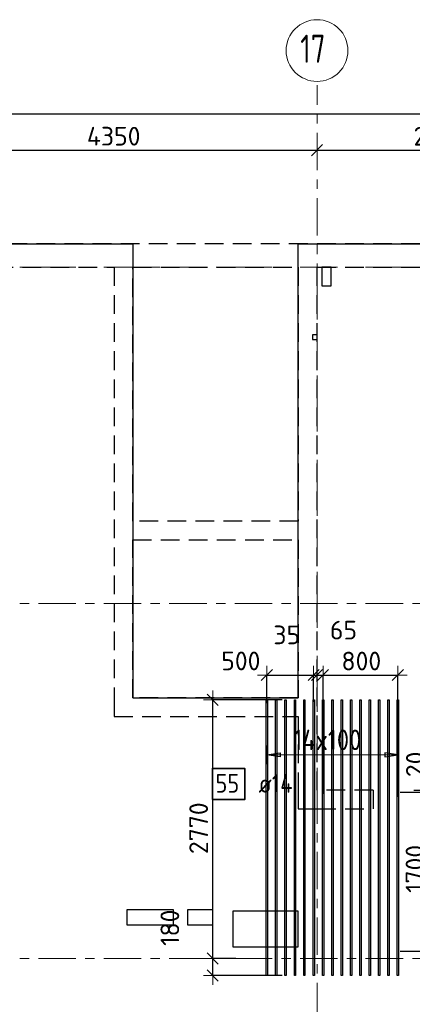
# Model space of a CAD drawing. Header units: metres. Extents: x -38 to 98, y -15 to 19.
# Tile 24 of 64: x 40 to 44, y 9 to 19. Entities that reach past the tile are written whole.
import ezdxf

# ---------------------------------------------------------------- set-up
doc = ezdxf.new("R2010")
doc.units = ezdxf.units.M
doc.header["$PDMODE"] = 65
for name, pattern in [('______11', [0.5, 0.4, -0.05, 0, -0.05]), ('______2', [0.27, 0.2, -0.07]), ('______5', [1.1, 0.8, -0.1, 0.1, -0.1])]:
    doc.linetypes.add(name, pattern=pattern)
for name, color, linetype, lineweight in [('XR$2$Осевая линия (1)', 7, '______5', 13), ('XR$2$Размерная линия (1)', 7, 'Continuous', 13), ('XR$3$Перекрытие (1)', 7, 'Continuous', 35), ('XR$3$Размерная линия (1)', 7, 'Continuous', 13), ('XR$5$Стена (1)', 7, 'Continuous', 35)]:
    doc.layers.add(name, color=color, linetype=linetype, lineweight=lineweight)
doc.layers.add('XR$3$Арм.стержн.Доп. Арм. верхн.зоны У', color=7, linetype='Continuous', lineweight=35, true_color=0x739641)
doc.styles.add('ISOCPEUR', font='txt')
doc.dimstyles.new('DIMSTYLE_3', dxfattribs={"dimtxt": 0.2, "dimasz": 0.2, "dimexe": 0, "dimexo": 0, "dimgap": 0.1, "dimtad": 2, "dimdec": 0, "dimlfac": 1000, "dimrnd": 5, "dimzin": 12, "dimdsep": 46, "dimtxsty": 'ISOCPEUR', "dimblk1": 'ALL_ML_STRICH', "dimblk2": 'ALL_ML_STRICH', "dimsah": 1, "dimcen": 0, "dimclrd": 7, "dimclre": 256, "dimclrt": 7, "dimadec": 0, "dimazin": 0, "dimtfac": 1, "dimtdec": 0, "dimtix": 1, "dimtmove": 2, "dimatfit": 3, "dimfxl": 0, "dimtzin": 0, "dimlwd": 0, "dimlwe": -3, "dimarcsym": 0})
doc.dimstyles.new('DIMSTYLE_7', dxfattribs={"dimtxt": 0.2, "dimasz": 0.2, "dimexe": 0, "dimexo": 0, "dimgap": 0.1, "dimtad": 2, "dimdec": 0, "dimlfac": 1000, "dimrnd": 5, "dimzin": 12, "dimdsep": 46, "dimtxsty": 'ISOCPEUR', "dimblk1": 'ALL_ML_STRICH', "dimblk2": 'ALL_ML_STRICH', "dimsah": 1, "dimcen": 0, "dimclrd": 7, "dimclre": 256, "dimclrt": 7, "dimadec": 0, "dimazin": 0, "dimtfac": 1, "dimtdec": 0, "dimtix": 1, "dimtmove": 2, "dimatfit": 3, "dimfxl": 0, "dimtvp": 1.2, "dimtzin": 0, "dimlwd": 0, "dimlwe": -3, "dimarcsym": 0})

# ---------------------------------------------------------------- blocks, each defined once
blk = doc.blocks.new('ALL_ML_STRICH')
at = {"color": 0, "linetype": 'ByBlock', "lineweight": -2}
for p, q in [((-1, 0), (0.5, 0)), ((-0.3, -0.3), (0.3, 0.3)), ((0, -0.5), (0, 0.5))]:
    blk.add_line(p, q, dxfattribs=at)
blk = doc.blocks.new('*D19')
at = {"layer": 'DEFPOINTS', "color": 7, "linetype": 'Continuous', "lineweight": 13, "transparency": 33554687}
for p in [(0.5, 18.043), (0.5, 17.947), (61.6, 17.12)]:
    blk.add_point(p, dxfattribs=at)
at = {"layer": 'XR$2$Размерная линия (1)', "color": 9, "linetype": 'Continuous', "lineweight": -2, "true_color": 0xc7c7c7, "transparency": 33554687}
for p, q in [((0.5, 17.967), (0.5, 18.043)), ((61.6, 17.14), (61.6, 18.043))]:
    blk.add_line(p, q, dxfattribs=at)
at = {"layer": 'XR$2$Размерная линия (1)', "color": 7, "linetype": 'Continuous', "lineweight": -2, "transparency": 33554687}
blk.add_line((0.5, 18.043), (61.6, 18.043), dxfattribs=at)
at = {"layer": 'XR$2$Размерная линия (1)', "color": 7, "linetype": 'Continuous', "lineweight": 13, "transparency": 33554687, "xscale": 0.2, "yscale": 0.2, "zscale": 0.2, "rotation": 180}
blk.add_blockref('ALL_ML_STRICH', (0.5, 18.043), dxfattribs=at)
at = {"layer": 'XR$2$Размерная линия (1)', "color": 7, "linetype": 'Continuous', "lineweight": 13, "transparency": 33554687, "xscale": 0.2, "yscale": 0.2, "zscale": 0.2}
blk.add_blockref('ALL_ML_STRICH', (61.6, 18.043), dxfattribs=at)
at = {"layer": 'XR$2$Размерная линия (1)', "color": 7, "linetype": 'Continuous', "lineweight": 13, "transparency": 33554687, "insert": (31.1, 18.193), "char_height": 0.2, "width": 1, "attachment_point": 5, "style": 'ISOCPEUR'}
blk.add_mtext('\\A1;{61100}', dxfattribs=at)
blk = doc.blocks.new('*D29')
at = {"layer": 'DEFPOINTS', "color": 7, "linetype": 'Continuous', "lineweight": 13, "transparency": 33554687}
for p in [(38.7, 17.756), (38.7, 17.653), (43.05, 17.674)]:
    blk.add_point(p, dxfattribs=at)
at = {"layer": 'XR$2$Размерная линия (1)', "color": 9, "linetype": 'Continuous', "lineweight": -2, "true_color": 0xc7c7c7, "transparency": 33554687}
for p, q in [((38.7, 17.736), (38.7, 17.653)), ((43.05, 17.654), (43.05, 17.653))]:
    blk.add_line(p, q, dxfattribs=at)
at = {"layer": 'XR$2$Размерная линия (1)', "color": 7, "linetype": 'Continuous', "lineweight": -2, "transparency": 33554687}
blk.add_line((38.7, 17.653), (43.05, 17.653), dxfattribs=at)
at = {"layer": 'XR$2$Размерная линия (1)', "color": 7, "linetype": 'Continuous', "lineweight": 13, "transparency": 33554687, "xscale": 0.2, "yscale": 0.2, "zscale": 0.2, "rotation": 180}
blk.add_blockref('ALL_ML_STRICH', (38.7, 17.653), dxfattribs=at)
at = {"layer": 'XR$2$Размерная линия (1)', "color": 7, "linetype": 'Continuous', "lineweight": 13, "transparency": 33554687, "xscale": 0.2, "yscale": 0.2, "zscale": 0.2}
blk.add_blockref('ALL_ML_STRICH', (43.05, 17.653), dxfattribs=at)
at = {"layer": 'XR$2$Размерная линия (1)', "color": 7, "linetype": 'Continuous', "lineweight": 13, "transparency": 33554687, "insert": (40.875, 17.803), "char_height": 0.2, "width": 0.8, "attachment_point": 5, "style": 'ISOCPEUR'}
blk.add_mtext('\\A1;{4350}', dxfattribs=at)
blk = doc.blocks.new('*D30')
at = {"layer": 'DEFPOINTS', "color": 7, "linetype": 'Continuous', "lineweight": 13, "transparency": 33554687}
for p in [(43.05, 17.674), (43.05, 17.653), (45.65, 17.62)]:
    blk.add_point(p, dxfattribs=at)
at = {"layer": 'XR$2$Размерная линия (1)', "color": 9, "linetype": 'Continuous', "lineweight": -2, "true_color": 0xc7c7c7, "transparency": 33554687}
for p, q in [((43.05, 17.654), (43.05, 17.653)), ((45.65, 17.64), (45.65, 17.653))]:
    blk.add_line(p, q, dxfattribs=at)
at = {"layer": 'XR$2$Размерная линия (1)', "color": 7, "linetype": 'Continuous', "lineweight": -2, "transparency": 33554687}
blk.add_line((43.05, 17.653), (45.65, 17.653), dxfattribs=at)
at = {"layer": 'XR$2$Размерная линия (1)', "color": 7, "linetype": 'Continuous', "lineweight": 13, "transparency": 33554687, "xscale": 0.2, "yscale": 0.2, "zscale": 0.2, "rotation": 180}
blk.add_blockref('ALL_ML_STRICH', (43.05, 17.653), dxfattribs=at)
at = {"layer": 'XR$2$Размерная линия (1)', "color": 7, "linetype": 'Continuous', "lineweight": 13, "transparency": 33554687, "xscale": 0.2, "yscale": 0.2, "zscale": 0.2}
blk.add_blockref('ALL_ML_STRICH', (45.65, 17.653), dxfattribs=at)
at = {"layer": 'XR$2$Размерная линия (1)', "color": 7, "linetype": 'Continuous', "lineweight": 13, "transparency": 33554687, "insert": (44.36, 17.803), "char_height": 0.2, "width": 0.8, "attachment_point": 5, "style": 'ISOCPEUR'}
blk.add_mtext('\\A1;{2600}', dxfattribs=at)
blk = doc.blocks.new('*D171')
at = {"layer": 'DEFPOINTS', "color": 7, "linetype": 'Continuous', "lineweight": 13, "transparency": 33554687}
for p in [(42.202, 9), (41.934, 8.818), (42.698, 8.818)]:
    blk.add_point(p, dxfattribs=at)
at = {"layer": 'XR$3$Размерная линия (1)', "color": 9, "linetype": 'Continuous', "lineweight": -2, "true_color": 0xc7c7c7, "transparency": 33554687}
for p, q in [((42.182, 9), (41.934, 9)), ((42.678, 8.818), (41.934, 8.818))]:
    blk.add_line(p, q, dxfattribs=at)
at = {"layer": 'XR$3$Размерная линия (1)', "color": 7, "linetype": 'Continuous', "lineweight": -2, "transparency": 33554687}
blk.add_line((41.934, 8.818), (41.934, 9), dxfattribs=at)
at = {"layer": 'XR$3$Размерная линия (1)', "color": 7, "linetype": 'Continuous', "lineweight": 13, "transparency": 33554687, "xscale": 0.2, "yscale": 0.2, "zscale": 0.2}
for p, rotation in [((41.934, 9), 90), ((41.934, 8.818), 270)]:
    blk.add_blockref('ALL_ML_STRICH', p, dxfattribs=dict(at, rotation=rotation))
at = {"layer": 'XR$3$Размерная линия (1)', "color": 7, "linetype": 'Continuous', "lineweight": 13, "transparency": 33554687, "insert": (41.476, 9.329), "char_height": 0.2, "width": 0.6, "attachment_point": 5, "rotation": 90, "style": 'ISOCPEUR'}
blk.add_mtext('\\A1;{180}', dxfattribs=at)
blk = doc.blocks.new('*D172')
at = {"layer": 'DEFPOINTS', "color": 7, "linetype": 'Continuous', "lineweight": 13, "transparency": 33554687}
for p in [(42.698, 11.768), (41.934, 9), (42.202, 9)]:
    blk.add_point(p, dxfattribs=at)
at = {"layer": 'XR$3$Размерная линия (1)', "color": 9, "linetype": 'Continuous', "lineweight": -2, "true_color": 0xc7c7c7, "transparency": 33554687}
for p, q in [((42.678, 11.768), (41.934, 11.768)), ((42.182, 9), (41.934, 9))]:
    blk.add_line(p, q, dxfattribs=at)
at = {"layer": 'XR$3$Размерная линия (1)', "color": 7, "linetype": 'Continuous', "lineweight": -2, "transparency": 33554687}
blk.add_line((41.934, 9), (41.934, 11.768), dxfattribs=at)
at = {"layer": 'XR$3$Размерная линия (1)', "color": 7, "linetype": 'Continuous', "lineweight": 13, "transparency": 33554687, "xscale": 0.2, "yscale": 0.2, "zscale": 0.2}
for p, rotation in [((41.934, 11.768), 90), ((41.934, 9), 270)]:
    blk.add_blockref('ALL_ML_STRICH', p, dxfattribs=dict(at, rotation=rotation))
at = {"layer": 'XR$3$Размерная линия (1)', "color": 7, "linetype": 'Continuous', "lineweight": 13, "transparency": 33554687, "insert": (41.784, 10.394), "char_height": 0.2, "width": 0.8, "attachment_point": 5, "rotation": 90, "style": 'ISOCPEUR'}
blk.add_mtext('\\A1;{2770}', dxfattribs=at)
blk = doc.blocks.new('*D252')
at = {"layer": 'DEFPOINTS', "color": 7, "linetype": 'Continuous', "lineweight": 13, "transparency": 33554687}
for p in [(42.514, 12.034), (42.514, 11.712), (43.014, 11.729)]:
    blk.add_point(p, dxfattribs=at)
at = {"layer": 'XR$3$Размерная линия (1)', "color": 9, "linetype": 'Continuous', "lineweight": -2, "true_color": 0xc7c7c7, "transparency": 33554687}
for p, q in [((42.514, 11.732), (42.514, 12.034)), ((43.014, 11.749), (43.014, 12.034))]:
    blk.add_line(p, q, dxfattribs=at)
at = {"layer": 'XR$3$Размерная линия (1)', "color": 7, "linetype": 'Continuous', "lineweight": -2, "transparency": 33554687}
blk.add_line((42.514, 12.034), (43.014, 12.034), dxfattribs=at)
at = {"layer": 'XR$3$Размерная линия (1)', "color": 7, "linetype": 'Continuous', "lineweight": 13, "transparency": 33554687, "xscale": 0.2, "yscale": 0.2, "zscale": 0.2, "rotation": 180}
blk.add_blockref('ALL_ML_STRICH', (42.514, 12.034), dxfattribs=at)
at = {"layer": 'XR$3$Размерная линия (1)', "color": 7, "linetype": 'Continuous', "lineweight": 13, "transparency": 33554687, "xscale": 0.2, "yscale": 0.2, "zscale": 0.2}
blk.add_blockref('ALL_ML_STRICH', (43.014, 12.034), dxfattribs=at)
at = {"layer": 'XR$3$Размерная линия (1)', "color": 7, "linetype": 'Continuous', "lineweight": 13, "transparency": 33554687, "insert": (42.235, 12.185), "char_height": 0.2, "width": 0.6, "attachment_point": 5, "style": 'ISOCPEUR'}
blk.add_mtext('\\A1;{500}', dxfattribs=at)
blk = doc.blocks.new('*D253')
at = {"layer": 'DEFPOINTS', "color": 7, "linetype": 'Continuous', "lineweight": 13, "transparency": 33554687}
for p in [(43.014, 12.034), (43.05, 11.942), (43.014, 11.729)]:
    blk.add_point(p, dxfattribs=at)
at = {"layer": 'XR$3$Размерная линия (1)', "color": 9, "linetype": 'Continuous', "lineweight": -2, "true_color": 0xc7c7c7, "transparency": 33554687}
for p, q in [((43.014, 11.749), (43.014, 12.034)), ((43.05, 11.962), (43.05, 12.034))]:
    blk.add_line(p, q, dxfattribs=at)
at = {"layer": 'XR$3$Размерная линия (1)', "color": 7, "linetype": 'Continuous', "lineweight": -2, "transparency": 33554687}
blk.add_line((43.014, 12.034), (43.05, 12.034), dxfattribs=at)
at = {"layer": 'XR$3$Размерная линия (1)', "color": 7, "linetype": 'Continuous', "lineweight": 13, "transparency": 33554687, "xscale": 0.2, "yscale": 0.2, "zscale": 0.2}
blk.add_blockref('ALL_ML_STRICH', (43.05, 12.034), dxfattribs=at)
at = {"layer": 'XR$3$Размерная линия (1)', "color": 7, "linetype": 'Continuous', "lineweight": 13, "transparency": 33554687, "xscale": 0.2, "yscale": 0.2, "zscale": 0.2, "rotation": 180}
blk.add_blockref('ALL_ML_STRICH', (43.014, 12.034), dxfattribs=at)
at = {"layer": 'XR$3$Размерная линия (1)', "color": 7, "linetype": 'Continuous', "lineweight": 13, "transparency": 33554687, "insert": (42.726, 12.464), "char_height": 0.2, "width": 0.4, "attachment_point": 5, "style": 'ISOCPEUR'}
blk.add_mtext('\\A1;{35}', dxfattribs=at)
blk = doc.blocks.new('*D254')
at = {"layer": 'DEFPOINTS', "color": 7, "linetype": 'Continuous', "lineweight": 13, "transparency": 33554687}
for p in [(43.05, 12.034), (43.05, 11.942), (43.114, 10.743)]:
    blk.add_point(p, dxfattribs=at)
at = {"layer": 'XR$3$Размерная линия (1)', "color": 9, "linetype": 'Continuous', "lineweight": -2, "true_color": 0xc7c7c7, "transparency": 33554687}
for p, q in [((43.05, 11.962), (43.05, 12.034)), ((43.114, 10.763), (43.114, 12.034))]:
    blk.add_line(p, q, dxfattribs=at)
at = {"layer": 'XR$3$Размерная линия (1)', "color": 7, "linetype": 'Continuous', "lineweight": -2, "transparency": 33554687}
blk.add_line((43.05, 12.034), (43.114, 12.034), dxfattribs=at)
at = {"layer": 'XR$3$Размерная линия (1)', "color": 7, "linetype": 'Continuous', "lineweight": 13, "transparency": 33554687, "xscale": 0.2, "yscale": 0.2, "zscale": 0.2}
blk.add_blockref('ALL_ML_STRICH', (43.114, 12.034), dxfattribs=at)
at = {"layer": 'XR$3$Размерная линия (1)', "color": 7, "linetype": 'Continuous', "lineweight": 13, "transparency": 33554687, "xscale": 0.2, "yscale": 0.2, "zscale": 0.2, "rotation": 180}
blk.add_blockref('ALL_ML_STRICH', (43.05, 12.034), dxfattribs=at)
at = {"layer": 'XR$3$Размерная линия (1)', "color": 7, "linetype": 'Continuous', "lineweight": 13, "transparency": 33554687, "insert": (43.333, 12.515), "char_height": 0.2, "width": 0.4, "attachment_point": 5, "style": 'ISOCPEUR'}
blk.add_mtext('\\A1;{65}', dxfattribs=at)
blk = doc.blocks.new('*D255')
at = {"layer": 'DEFPOINTS', "color": 7, "linetype": 'Continuous', "lineweight": 13, "transparency": 33554687}
for p in [(43.114, 12.034), (43.114, 10.743), (43.914, 10.71)]:
    blk.add_point(p, dxfattribs=at)
at = {"layer": 'XR$3$Размерная линия (1)', "color": 9, "linetype": 'Continuous', "lineweight": -2, "true_color": 0xc7c7c7, "transparency": 33554687}
for p, q in [((43.114, 10.763), (43.114, 12.034)), ((43.914, 10.73), (43.914, 12.034))]:
    blk.add_line(p, q, dxfattribs=at)
at = {"layer": 'XR$3$Размерная линия (1)', "color": 7, "linetype": 'Continuous', "lineweight": -2, "transparency": 33554687}
blk.add_line((43.114, 12.034), (43.914, 12.034), dxfattribs=at)
at = {"layer": 'XR$3$Размерная линия (1)', "color": 7, "linetype": 'Continuous', "lineweight": 13, "transparency": 33554687, "xscale": 0.2, "yscale": 0.2, "zscale": 0.2, "rotation": 180}
blk.add_blockref('ALL_ML_STRICH', (43.114, 12.034), dxfattribs=at)
at = {"layer": 'XR$3$Размерная линия (1)', "color": 7, "linetype": 'Continuous', "lineweight": 13, "transparency": 33554687, "xscale": 0.2, "yscale": 0.2, "zscale": 0.2}
blk.add_blockref('ALL_ML_STRICH', (43.914, 12.034), dxfattribs=at)
at = {"layer": 'XR$3$Размерная линия (1)', "color": 7, "linetype": 'Continuous', "lineweight": 13, "transparency": 33554687, "insert": (43.524, 12.184), "char_height": 0.2, "width": 0.6, "attachment_point": 5, "style": 'ISOCPEUR'}
blk.add_mtext('\\A1;{800}', dxfattribs=at)
blk = doc.blocks.new('*D258')
at = {"layer": 'DEFPOINTS', "color": 7, "linetype": 'Continuous', "lineweight": 13, "transparency": 33554687}
for p in [(43.921, 10.779), (43.921, 9.079), (44.248, 9.079)]:
    blk.add_point(p, dxfattribs=at)
at = {"layer": 'XR$3$Размерная линия (1)', "color": 9, "linetype": 'Continuous', "lineweight": -2, "true_color": 0xc7c7c7, "transparency": 33554687}
for p, q in [((43.941, 10.779), (44.248, 10.779)), ((43.941, 9.079), (44.248, 9.079))]:
    blk.add_line(p, q, dxfattribs=at)
at = {"layer": 'XR$3$Размерная линия (1)', "color": 7, "linetype": 'Continuous', "lineweight": -2, "transparency": 33554687}
blk.add_line((44.248, 9.079), (44.248, 10.779), dxfattribs=at)
at = {"layer": 'XR$3$Размерная линия (1)', "color": 7, "linetype": 'Continuous', "lineweight": 13, "transparency": 33554687, "xscale": 0.2, "yscale": 0.2, "zscale": 0.2}
for p, rotation in [((44.248, 10.779), 90), ((44.248, 9.079), 270)]:
    blk.add_blockref('ALL_ML_STRICH', p, dxfattribs=dict(at, rotation=rotation))
at = {"layer": 'XR$3$Размерная линия (1)', "color": 7, "linetype": 'Continuous', "lineweight": 13, "transparency": 33554687, "insert": (44.098, 9.959), "char_height": 0.2, "width": 0.8, "attachment_point": 5, "rotation": 90, "style": 'ISOCPEUR'}
blk.add_mtext('\\A1;{1700}', dxfattribs=at)
blk = doc.blocks.new('*D259')
at = {"layer": 'DEFPOINTS', "color": 7, "linetype": 'Continuous', "lineweight": 13, "transparency": 33554687}
for p in [(43.921, 10.779), (44.067, 10.8), (44.248, 10.779)]:
    blk.add_point(p, dxfattribs=at)
at = {"layer": 'XR$3$Размерная линия (1)', "color": 9, "linetype": 'Continuous', "lineweight": -2, "true_color": 0xc7c7c7, "transparency": 33554687}
for p, q in [((43.941, 10.779), (44.248, 10.779)), ((44.087, 10.8), (44.248, 10.8))]:
    blk.add_line(p, q, dxfattribs=at)
at = {"layer": 'XR$3$Размерная линия (1)', "color": 7, "linetype": 'Continuous', "lineweight": -2, "transparency": 33554687}
blk.add_line((44.248, 10.779), (44.248, 10.8), dxfattribs=at)
at = {"layer": 'XR$3$Размерная линия (1)', "color": 7, "linetype": 'Continuous', "lineweight": 13, "transparency": 33554687, "xscale": 0.2, "yscale": 0.2, "zscale": 0.2}
for p, rotation in [((44.248, 10.779), 270), ((44.248, 10.8), 90)]:
    blk.add_blockref('ALL_ML_STRICH', p, dxfattribs=dict(at, rotation=rotation))
at = {"layer": 'XR$3$Размерная линия (1)', "color": 7, "linetype": 'Continuous', "lineweight": 13, "transparency": 33554687, "insert": (44.102, 11.078), "char_height": 0.2, "width": 0.4, "attachment_point": 5, "rotation": 90, "style": 'ISOCPEUR'}
blk.add_mtext('\\A1;{20}', dxfattribs=at)

msp = doc.modelspace()

# ---------------------------------------------------------------- linework, layer by layer
at = {"layer": 'XR$2$Осевая линия (1)', "color": 253, "linetype": '______11', "lineweight": 13, "true_color": 0xa0a0a0, "transparency": 33554687}
for p, q in [((43.05, 8.34), (43.05, 18.35)), ((-2.63, 16.4), (62.6, 16.4)), ((-2.63, 12.8), (62.6, 12.8)), ((-2.63, 9), (62.6, 9))]:
    msp.add_line(p, q, dxfattribs=at)
at = {"layer": 'XR$2$Осевая линия (1)', "color": 7, "linetype": 'Continuous', "lineweight": 13, "transparency": 33554687}
msp.add_circle((43.0504, 18.7201), 0.3304, dxfattribs=at)
at = {"layer": 'XR$3$Арм.стержн.Доп. Арм. верхн.зоны У', "color": 253, "linetype": 'Continuous', "lineweight": -3, "true_color": 0xa0a0a0, "transparency": 33554687}
for p, q in [((42.5144, 11.1799), (42.5144, 11.2799)), ((43.9144, 11.1799), (43.9144, 11.2799)), ((42.5144, 11.1799), (42.5144, 11.0799)), ((43.9144, 11.1799), (43.9144, 11.0799))]:
    msp.add_line(p, q, dxfattribs=at)
at = {"layer": 'XR$3$Арм.стержн.Доп. Арм. верхн.зоны У', "color": 7, "linetype": 'Continuous', "lineweight": 25, "transparency": 33554687}
for p, q in [((42.5144, 11.1799), (42.6544, 11.1999)), ((42.6544, 11.1599), (42.5144, 11.1799)), ((42.6544, 11.1999), (42.6544, 11.1599)), ((43.9144, 11.1799), (43.7744, 11.1999)), ((43.7744, 11.1999), (43.7744, 11.1599)), ((43.7744, 11.1599), (43.9144, 11.1799))]:
    msp.add_line(p, q, dxfattribs=at)
at = {"layer": 'XR$3$Арм.стержн.Доп. Арм. верхн.зоны У', "color": 7, "linetype": 'Continuous', "lineweight": 13, "transparency": 33554687}
for p, q in [((42.5144, 11.1799), (42.5144, 11.1799)), ((43.9144, 11.1799), (43.9144, 11.1799))]:
    msp.add_line(p, q, dxfattribs=at)
at = {"layer": 'XR$3$Арм.стержн.Доп. Арм. верхн.зоны У', "color": 7, "linetype": 'Continuous', "lineweight": 25, "transparency": 33554687}
for points in [[(42.5214, 11.7678), (42.5214, 8.8178), (42.5074, 8.8178), (42.5074, 11.7678), (42.5214, 11.7678)], [(42.6214, 11.7678), (42.6214, 8.8178), (42.6074, 8.8178), (42.6074, 11.7678), (42.6214, 11.7678)], [(42.7214, 11.7678), (42.7214, 8.8178), (42.7074, 8.8178), (42.7074, 11.7678), (42.7214, 11.7678)], [(42.8214, 11.7678), (42.8214, 8.8178), (42.8074, 8.8178), (42.8074, 11.7678), (42.8214, 11.7678)], [(42.9214, 11.7678), (42.9214, 8.8178), (42.9074, 8.8178), (42.9074, 11.7678), (42.9214, 11.7678)], [(43.0214, 11.7678), (43.0214, 8.8178), (43.0074, 8.8178), (43.0074, 11.7678), (43.0214, 11.7678)], [(43.1214, 11.7678), (43.1214, 8.8178), (43.1074, 8.8178), (43.1074, 11.7678), (43.1214, 11.7678)], [(43.2214, 11.7678), (43.2214, 8.8178), (43.2074, 8.8178), (43.2074, 11.7678), (43.2214, 11.7678)], [(43.3214, 11.7678), (43.3214, 8.8178), (43.3074, 8.8178), (43.3074, 11.7678), (43.3214, 11.7678)], [(43.4214, 11.7678), (43.4214, 8.8178), (43.4074, 8.8178), (43.4074, 11.7678), (43.4214, 11.7678)], [(43.5214, 11.7678), (43.5214, 8.8178), (43.5074, 8.8178), (43.5074, 11.7678), (43.5214, 11.7678)], [(43.6214, 11.7678), (43.6214, 8.8178), (43.6074, 8.8178), (43.6074, 11.7678), (43.6214, 11.7678)], [(43.7214, 11.7678), (43.7214, 8.8178), (43.7074, 8.8178), (43.7074, 11.7678), (43.7214, 11.7678)], [(43.8214, 11.7678), (43.8214, 8.8178), (43.8074, 8.8178), (43.8074, 11.7678), (43.8214, 11.7678)], [(43.9214, 11.7678), (43.9214, 8.8178), (43.9074, 8.8178), (43.9074, 11.7678), (43.9214, 11.7678)]]:
    msp.add_lwpolyline(points, dxfattribs=at)
at = {"layer": 'XR$3$Арм.стержн.Доп. Арм. верхн.зоны У', "color": 7, "linetype": 'Continuous', "lineweight": 13, "transparency": 33554687}
msp.add_lwpolyline([(42.5144, 11.1799), (42.6474, 11.1799), (42.6474, 11.1799), (43.9144, 11.1799)], dxfattribs=at)
at = {"layer": 'XR$3$Арм.стержн.Доп. Арм. верхн.зоны У', "color": 7, "linetype": 'Continuous', "lineweight": 35, "transparency": 33554687}
msp.add_lwpolyline([(41.9311, 10.7014), (42.2778, 10.7014), (42.2778, 11.0348), (41.9311, 11.0348), (41.9311, 10.7014)], dxfattribs=at)
at = {"layer": 'XR$3$Перекрытие (1)', "color": 7, "linetype": 'Continuous', "lineweight": 25, "transparency": 33554687}
for p, q in [((32.725, 16.65), (41.0797, 16.65)), ((41.0797, 16.65), (41.0797, 11.79)), ((42.85, 11.79), (42.85, 16.65)), ((42.85, 16.65), (45.85, 16.65)), ((43.1, 16.4), (43.1, 16.2)), ((43.2, 16.4), (43.1, 16.4)), ((43.2, 16.2), (43.2, 16.4)), ((43.1, 16.2), (43.2, 16.2)), ((43, 15.675), (43, 15.625)), ((43.05, 15.675), (43, 15.675)), ((43, 15.625), (43.05, 15.625)), ((43.05, 15.625), (43.05, 15.675)), ((41.0797, 11.79), (42.85, 11.79)), ((41.0147, 9.52), (41.0147, 9.36)), ((41.5147, 9.52), (41.0147, 9.52)), ((41.5147, 9.36), (41.5147, 9.52)), ((41.665, 9.52), (41.665, 9.36)), ((41.935, 9.52), (41.665, 9.52)), ((41.935, 9.36), (41.935, 9.52)), ((42.15, 9.505), (42.15, 9.125)), ((42.85, 9.505), (42.15, 9.505)), ((42.85, 9.125), (42.85, 9.505)), ((41.0147, 9.36), (41.5147, 9.36)), ((41.665, 9.36), (41.935, 9.36)), ((42.15, 9.125), (42.85, 9.125))]:
    msp.add_line(p, q, dxfattribs=at)
at = {"layer": 'XR$5$Стена (1)', "color": 253, "linetype": '______2', "lineweight": -3, "true_color": 0xa0a0a0, "transparency": 33554687}
for p, q in [((45.65, 16.65), (32.95, 16.65)), ((38.7, 16.4), (40.8797, 16.4)), ((40.8797, 16.4), (40.8797, 11.79)), ((41.0797, 13.68), (41.0797, 16.4)), ((41.0797, 16.4), (42.85, 16.4)), ((42.85, 16.4), (42.85, 13.68)), ((43.05, 10.8), (43.05, 16.4)), ((43.05, 16.4), (45.65, 16.4)), ((42.85, 13.68), (41.0797, 13.68)), ((41.0797, 13.48), (42.85, 13.48)), ((41.0797, 11.79), (41.0797, 13.48)), ((42.85, 13.48), (42.85, 11.79)), ((40.8797, 11.79), (40.8797, 11.71)), ((40.8797, 11.71), (40.8797, 11.59)), ((42.85, 11.79), (41.0797, 11.79)), ((40.8797, 11.59), (42.85, 11.59)), ((42.85, 11.59), (42.85, 10.8)), ((42.85, 10.8), (42.85, 10.6)), ((43.65, 10.8), (43.05, 10.8)), ((43.65, 10.8), (43.65, 10.6)), ((42.85, 10.6), (43.05, 10.6)), ((43.05, 10.6), (43.65, 10.6))]:
    msp.add_line(p, q, dxfattribs=at)

# ---------------------------------------------------------------- texts
at = {"layer": 'XR$2$Осевая линия (1)', "color": 7, "linetype": 'Continuous', "lineweight": 13, "transparency": 33554687, "insert": (42.8704, 18.5896), "char_height": 0.3, "width": 0.472281, "attachment_point": 7, "style": 'ISOCPEUR'}
msp.add_mtext('\\W0.75;17', dxfattribs=at)
at = {"layer": 'XR$3$Арм.стержн.Доп. Арм. верхн.зоны У', "color": 7, "linetype": 'Continuous', "lineweight": 13, "transparency": 33554687, "insert": (42.7964, 11.2299), "char_height": 0.22, "width": 0.952835, "attachment_point": 7, "style": 'ISOCPEUR'}
msp.add_mtext('\\W0.87;14x100', dxfattribs=at)
at = {"layer": 'XR$3$Арм.стержн.Доп. Арм. верхн.зоны У', "color": 7, "linetype": 'Continuous', "lineweight": 25, "transparency": 33554687, "char_height": 0.2, "attachment_point": 7, "style": 'ISOCPEUR'}
for s, insert, width in [('\\W0.87;55', (41.9644, 10.7748), 0.367208), ('\\W0.89; ø14 ', (42.3111, 10.7748), 0.769432)]:
    msp.add_mtext(s, dxfattribs=dict(at, insert=insert, width=width))

# ---------------------------------------------------------------- dimensions: what is measured, and where the dimension line sits
at = {"layer": 'XR$2$Размерная линия (1)', "color": 7, "linetype": 'Continuous', "lineweight": 13, "transparency": 33554687}
for base, p1, p2, picture, middle in [((61.6, 18.0429), (0.5, 17.9668), (61.6, 17.1397), '*D19', (31.1, 18.1929)), ((43.05, 17.6528), (38.7, 17.7356), (43.05, 17.6544), '*D29', (40.875, 17.8028)), ((45.65, 17.6528), (43.05, 17.6544), (45.65, 17.6402), '*D30', (44.36, 17.8028))]:
    dim = msp.add_linear_dim(base=base, p1=p1, p2=p2, dimstyle='DIMSTYLE_3', override={"dimpost": '<>', "dimclrd": 7, "dimclre": 9, "dimclrt": 7, "dimlwd": 0, "dimlwe": 65533}, dxfattribs=at)
    dim.commit()
    dim.dimension.update_dxf_attribs({"geometry": picture, "text_midpoint": middle, "dimtype": 160})
at = {"layer": 'XR$3$Размерная линия (1)', "color": 7, "linetype": 'Continuous', "lineweight": 13, "transparency": 33554687}
for base, p1, p2, dimstyle, picture, middle in [((43.05, 12.0341), (43.0144, 11.7489), (43.05, 11.9618), 'DIMSTYLE_7', '*D253', (42.726, 12.4638)), ((43.1144, 12.0341), (43.05, 11.9618), (43.1144, 10.7627), 'DIMSTYLE_7', '*D254', (43.3334, 12.5147)), ((43.0144, 12.0341), (42.5144, 11.7315), (43.0144, 11.7489), 'DIMSTYLE_7', '*D252', (42.2351, 12.1846)), ((43.9144, 12.0341), (43.1144, 10.7627), (43.9144, 10.7302), 'DIMSTYLE_3', '*D255', (43.5244, 12.1841))]:
    dim = msp.add_linear_dim(base=base, p1=p1, p2=p2, dimstyle=dimstyle, override={"dimpost": '<>', "dimclrd": 7, "dimclre": 9, "dimclrt": 7, "dimlwd": 0, "dimlwe": 65533}, dxfattribs=at)
    dim.commit()
    dim.dimension.update_dxf_attribs({"geometry": picture, "text_midpoint": middle, "dimtype": 160})
for base, p1, p2, dimstyle, picture, middle in [((41.9343, 11.7678), (42.1817, 9), (42.6776, 11.7678), 'DIMSTYLE_3', '*D172', (41.7843, 10.3939)), ((44.2485, 10.8), (43.9414, 10.7793), (44.0871, 10.8), 'DIMSTYLE_7', '*D259', (44.1015, 11.0781)), ((44.2485, 10.7793), (43.9414, 9.0793), (43.9414, 10.7793), 'DIMSTYLE_3', '*D258', (44.0985, 9.9593)), ((41.9343, 9), (42.6776, 8.8178), (42.1817, 9), 'DIMSTYLE_7', '*D171', (41.4756, 9.3286))]:
    dim = msp.add_linear_dim(base=base, p1=p1, p2=p2, angle=90, dimstyle=dimstyle, override={"dimpost": '<>', "dimclrd": 7, "dimclre": 9, "dimclrt": 7, "dimlwd": 0, "dimlwe": 65533}, dxfattribs=at)
    dim.commit()
    dim.dimension.update_dxf_attribs({"geometry": picture, "text_midpoint": middle, "dimtype": 160})

doc.saveas('drawing.dxf')
